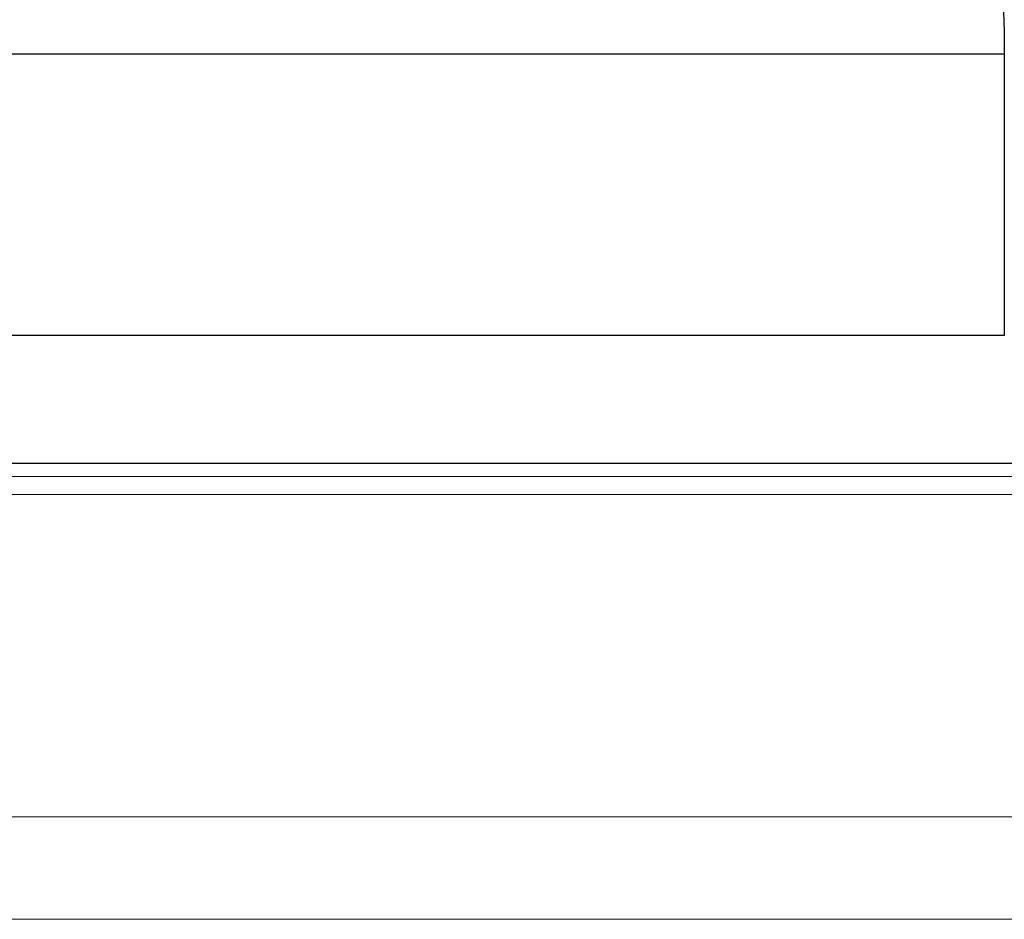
# Model space of a CAD drawing. Header units: millimetres. Extents: x 65 to 594, y 163 to 334.
# Tile 45 of 53: x 477 to 496, y 193 to 210. Entities that reach past the tile are written whole.
import ezdxf

# ---------------------------------------------------------------- set-up
doc = ezdxf.new("R2010")
doc.units = ezdxf.units.MM
doc.header["$LTSCALE"] = 2
doc.layers.add('OUT', color=3, linetype='Continuous')

msp = doc.modelspace()

# ---------------------------------------------------------------- linework, layer by layer
at = {"layer": 'OUT', "color": 7}
for p, q in [((424.38, 209.433), (496.38, 209.433)), ((496.38, 209.433), (496.38, 203.933)), ((496.38, 203.933), (424.38, 203.933)), ((530.38, 201.433), (390.38, 201.433))]:
    msp.add_line(p, q, dxfattribs=at)
at = {"layer": 'OUT', "color": 0, "linetype": 'Continuous', "lineweight": 15}
for p, q in [((334.122, 201.179), (584.38, 201.179)), ((334.343, 200.826), (584.38, 200.826)), ((335.983, 194.533), (584.38, 194.533)), ((280.38, 192.533), (584.38, 192.533))]:
    msp.add_line(p, q, dxfattribs=at)
at = {"layer": 'OUT', "color": 7}
msp.add_open_spline([(491.901, 231.903), (491.941, 231.057), (492.036, 230.199), (492.304, 228.459), (492.476, 227.577), (492.875, 225.784), (493.103, 224.872), (493.59, 223.03), (493.848, 222.104), (494.372, 220.239), (494.638, 219.299), (495.152, 217.401), (495.4, 216.443), (495.839, 214.498), (496.03, 213.511), (496.234, 212), (496.288, 211.489), (496.361, 210.463), (496.38, 209.948), (496.38, 209.433)], degree=3, knots=[0, 0, 0, 0, 0.125, 0.125, 0.25, 0.25, 0.375, 0.375, 0.5, 0.5, 0.625, 0.625, 0.75, 0.75, 0.875, 0.875, 0.9375, 0.9375, 1, 1, 1, 1], dxfattribs=at)

doc.saveas('drawing.dxf')
